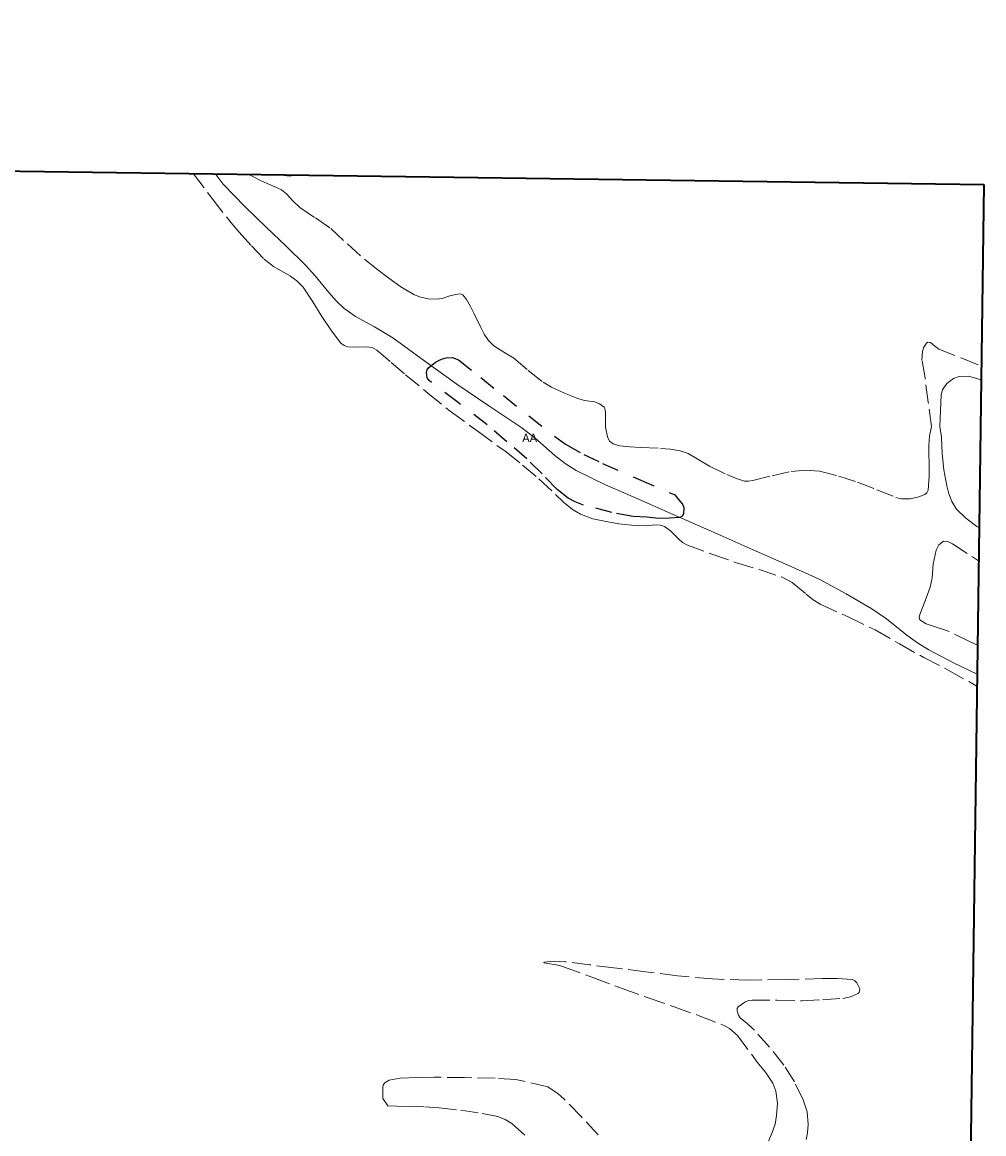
# Model space of a CAD drawing. Header units: metres. Extents: x 397317 to 400830, y 4588008 to 4590370.
# Tile 88 of 88: x 400542 to 400830, y 4590037 to 4590370. Entities that reach past the tile are written whole.
import ezdxf
from ezdxf.enums import TextEntityAlignment as Align

# ---------------------------------------------------------------- set-up
doc = ezdxf.new("R2010")
doc.units = ezdxf.units.M
doc.header["$MEASUREMENT"] = 0
doc.linetypes.add('bt5mv20_nopinta', pattern=[10, 5, -5])
doc.linetypes.add('bt5mv20_tlin1', pattern=[7, 5.25, -1.75])
for name, color, linetype, lineweight in [('ARB01_CN', 7, 'Continuous', 15), ('ARB01_LN', 7, 'Continuous', 15), ('FLU01_LN', 7, 'Continuous', 15), ('PAR01_LN', 7, 'Continuous', 15), ('VIR01_LN', 7, 'Continuous', 15)]:
    doc.layers.add(name, color=color, linetype=linetype, lineweight=lineweight)
doc.styles.add('034', font='txt')

msp = doc.modelspace()

# ---------------------------------------------------------------- linework, layer by layer
at = {"layer": 'ARB01_LN', "color": 3, "linetype": 'bt5mv20_nopinta', "lineweight": 25}
msp.add_polyline3d([(400737.67, 4590228.31, 194.7), (400738.83, 4590226.95, 194.8), (400739.99, 4590225.59, 194.87), (400740.43, 4590224.57, 194.88), (400740.31, 4590222.69, 194.88), (400739.9, 4590221.96, 194.87), (400739.26, 4590221.59, 194.87), (400736.09, 4590221.35, 194.81), (400732.93, 4590221.26, 194.87), (400729.3, 4590221.64, 195.22), (400725.18, 4590221.87, 195.68), (400718.84, 4590223.03, 195.98), (400710.33, 4590225.29, 196.28), (400707.79, 4590226.23, 196.43), (400705.74, 4590227.4, 196.64), (400702.46, 4590230, 197.13), (400697.92, 4590234.63, 197.92), (400693.32, 4590239.16, 198.46), (400687.37, 4590244.26, 198.7), (400681.43, 4590249.35, 198.91), (400672.78, 4590256.02, 199.48), (400664.08, 4590262.57, 200), (400663.5, 4590263.38, 200.01), (400663.27, 4590264.99, 199.97), (400663.48, 4590265.78, 199.95), (400663.91, 4590266.43, 199.94), (400665.96, 4590268.07, 200), (400667.74, 4590268.99, 200.1), (400669.12, 4590269.43, 200.17), (400671.11, 4590269.53, 200.26), (400672.83, 4590268.81, 200.26), (400679.57, 4590263.46, 199.41), (400686.32, 4590258.08, 198.42), (400693.94, 4590251.99, 198.07), (400701.6, 4590245.92, 197.64), (400704.99, 4590243.51, 197.24), (400710.4, 4590240.43, 196.5), (400716.05, 4590237.78, 195.94), (400726.86, 4590233.05, 195.32), (400737.67, 4590228.31, 194.7)], dxfattribs=at)
at = {"layer": 'FLU01_LN', "color": 150, "linetype": 'Continuous', "lineweight": 15}
msp.add_polyline3d([(400600.06, 4590324.55, 208.27), (400600.5, 4590323.8, 208.17), (400602.35, 4590321.42, 207.83), (400608.75, 4590314.87, 206.93), (400615.28, 4590308.5, 205.98), (400621.15, 4590302.85, 205.01), (400627.01, 4590297.2, 204.03), (400629.93, 4590294.01, 203.51), (400634.02, 4590288.94, 202.73), (400636.16, 4590286.5, 202.34), (400638.52, 4590284.26, 201.95), (400642.01, 4590281.78, 201.53), (400647.68, 4590278.68, 201.1), (400653.22, 4590275.4, 200.67), (400662.8, 4590268.43, 199.66), (400672.41, 4590261.5, 198.69), (400681.99, 4590255.06, 198.11), (400691.6, 4590248.65, 197.54), (400695.75, 4590245.4, 197.15), (400701.71, 4590240.13, 196.56), (400704.81, 4590237.7, 196.27), (400708.16, 4590235.64, 195.98), (400716.98, 4590231.39, 195.26), (400725.93, 4590227.42, 194.54), (400737.25, 4590222.43, 193.82), (400748.57, 4590217.44, 193.3), (400762.15, 4590211.47, 192.69), (400775.74, 4590205.5, 192.21), (400781.15, 4590202.95, 192.07), (400789.05, 4590198.7, 191.87), (400796.81, 4590194.16, 191.67), (400801.14, 4590191.2, 191.55), (400807.32, 4590186.31, 191.38), (400810.48, 4590183.97, 191.3), (400813.82, 4590181.92, 191.21), (400821.3, 4590178.03, 190.91), (400828.33, 4590174.57, 190.51)], dxfattribs=at)
at = {"layer": 'PAR01_LN', "color": 3, "linetype": 'bt5mv20_tlin1', "lineweight": 15}
for points in [[(400593.33, 4590324.64, 209.71), (400593.43, 4590324.5, 209.7), (400598.99, 4590317.12, 209.11), (400604.7, 4590309.86, 208.45), (400607.06, 4590307.01, 207.98), (400610.77, 4590302.94, 206.9), (400614.59, 4590299, 206.07), (400617.41, 4590296.8, 205.84), (400622.19, 4590294.06, 205.6), (400624.42, 4590292.52, 205.47), (400626.29, 4590290.61, 205.29), (400629.15, 4590286.22, 204.85), (400631.87, 4590281.74, 204.41), (400634.55, 4590277.75, 204.09), (400637.49, 4590273.91, 203.77), (400638.55, 4590273.08, 203.6), (400639.67, 4590272.71, 203.38), (400641.89, 4590272.59, 202.88), (400645.41, 4590272.72, 202.13), (400647.03, 4590272.47, 201.86), (400648.42, 4590271.74, 201.74), (400652.7, 4590268.03, 201.7), (400656.99, 4590264.34, 201.68), (400663.66, 4590258.84, 201.63), (400670.38, 4590253.41, 201.41), (400678.73, 4590247.29, 200.4), (400687.11, 4590241.21, 199.17), (400692.08, 4590237.23, 198.58), (400696.98, 4590233.17, 197.99), (400701.92, 4590228.5, 197.17), (400704.38, 4590226.14, 196.76), (400707.07, 4590223.92, 196.44), (400709.39, 4590222.54, 196.32), (400713.18, 4590221.21, 196.27), (400717.13, 4590220.36, 196.21), (400720.94, 4590219.65, 196.11), (400724.76, 4590219.25, 195.86), (400727.2, 4590219.17, 195.58), (400729.65, 4590219.09, 195.29), (400731.54, 4590219.32, 195.11), (400733.44, 4590219.23, 194.94), (400734.61, 4590218.85, 194.84), (400736.38, 4590217.6, 194.7), (400738.78, 4590215.15, 194.52), (400740.05, 4590214.05, 194.44), (400741.48, 4590213.26, 194.38), (400748.81, 4590210.58, 194.16), (400756.2, 4590208.02, 193.92), (400762.97, 4590205.94, 193.64), (400769.71, 4590203.74, 193.35), (400772.85, 4590202.05, 193.22), (400777.07, 4590198.63, 193.03), (400779.2, 4590196.93, 192.93), (400781.48, 4590195.51, 192.83), (400789.64, 4590191.76, 192.27), (400797.75, 4590187.89, 191.7), (400805.03, 4590183.69, 191.35), (400812.35, 4590179.58, 191.01), (400819.71, 4590175.78, 190.65), (400828.28, 4590171.02, 190.31)], [(400609.93, 4590324.41, 210.28), (400610.76, 4590323.95, 210.26), (400613.95, 4590322.38, 210.26), (400616.87, 4590321.08, 210.48), (400619.76, 4590319.71, 210.72), (400621.29, 4590318.57, 210.77), (400623.24, 4590316.42, 210.8), (400625.29, 4590314.4, 210.77), (400629.95, 4590311.31, 210.6), (400634.54, 4590308.11, 210.33), (400639.59, 4590303.52, 209.89), (400644.66, 4590298.94, 209.34), (400648.29, 4590296.07, 208.85), (400651.99, 4590293.27, 208.35), (400655.58, 4590290.72, 207.91), (400659.52, 4590288.4, 207.61), (400661.22, 4590287.68, 207.56), (400663.81, 4590287.1, 207.48), (400666.4, 4590286.96, 207.41), (400667.94, 4590287.18, 207.37), (400670.24, 4590287.94, 207.3), (400672.54, 4590288.52, 207.24), (400673.37, 4590288.6, 207.21), (400674.13, 4590288.31, 207.14), (400675.27, 4590286.93, 206.9), (400676.45, 4590284.79, 206.5), (400677.51, 4590282.62, 206.1), (400679.52, 4590278.5, 205.41), (400680.56, 4590276.47, 205.08), (400681.84, 4590274.55, 204.78), (400683.5, 4590272.95, 204.53), (400686.49, 4590271.12, 204.27), (400689.47, 4590269.27, 204.06), (400693.78, 4590265.61, 203.79), (400698.23, 4590262.09, 203.49), (400700.72, 4590260.63, 203.27), (400704.64, 4590258.84, 202.91), (400708.61, 4590257.18, 202.55), (400710.59, 4590256.65, 202.4), (400713.69, 4590256.2, 202.18), (400715.17, 4590255.65, 202.08), (400716.53, 4590254.61, 201.99), (400716.87, 4590253.82, 201.99), (400716.91, 4590252.97, 201.98), (400716.93, 4590250.8, 201.78), (400716.98, 4590248.63, 201.57), (400717.51, 4590245.73, 201.4), (400718.14, 4590244.48, 201.32), (400719.22, 4590243.64, 201.24), (400721.26, 4590243.04, 201.12), (400724.34, 4590242.73, 200.96), (400727.43, 4590242.57, 200.82), (400733.42, 4590242.26, 200.73), (400736.4, 4590242.06, 200.73), (400739.36, 4590241.58, 200.7), (400741.68, 4590240.74, 200.62), (400744.9, 4590238.82, 200.46), (400748.14, 4590236.9, 200.34), (400753.26, 4590234.4, 200.44), (400755.87, 4590233.31, 200.52), (400758.56, 4590232.49, 200.5), (400759.84, 4590232.46, 200.45), (400761.13, 4590232.69, 200.39), (400766.87, 4590234.08, 200.08), (400772.63, 4590235.39, 199.77), (400776.87, 4590235.77, 199.76), (400781.1, 4590235.42, 199.77), (400786.85, 4590233.96, 199.43), (400792.5, 4590232.14, 199.12), (400798.27, 4590229.85, 198.97), (400804.01, 4590227.56, 198.82), (400805.68, 4590227.19, 198.78), (400808.3, 4590227.2, 198.71), (400810.91, 4590227.75, 198.65), (400812.63, 4590228.44, 198.61), (400813.3, 4590228.99, 198.6), (400813.66, 4590229.73, 198.6), (400813.97, 4590233.82, 198.74), (400813.92, 4590237.91, 198.96), (400813.89, 4590240.51, 199.1), (400813.87, 4590243.1, 199.26), (400814.07, 4590245.98, 199.49), (400814.64, 4590248.82, 199.81), (400813.69, 4590256.1, 200.8), (400812.74, 4590263.37, 201.78), (400811.79, 4590268.71, 202.61), (400811.93, 4590271.34, 203.02), (400812.39, 4590272.6, 203.19), (400813.2, 4590273.8, 203.32), (400813.6, 4590274.09, 203.35), (400814.36, 4590273.96, 203.38), (400815.57, 4590272.95, 203.36), (400816.82, 4590272.02, 203.33), (400823.74, 4590269.26, 203.24), (400829.59, 4590266.93, 203.12)], [(400624.33, 4590324.21, 211.33), (400623.5, 4590324, 211.23), (400622.05, 4590323.85, 211.03), (400620.62, 4590324.05, 210.84), (400620.21, 4590324.26, 210.77)], [(400828.93, 4590218.44, 199.97), (400828.25, 4590218.88, 199.99), (400824.99, 4590221.32, 200.07), (400822.18, 4590224.09, 200.15), (400820.74, 4590226.36, 200.21), (400819.84, 4590228.69, 200.27), (400819.25, 4590231.07, 200.33), (400818.41, 4590235.85, 200.45), (400817.91, 4590240.7, 200.54), (400817.64, 4590245.59, 200.57), (400817.15, 4590248.8, 200.53), (400817.38, 4590253.58, 200.72), (400817.6, 4590258.36, 200.91), (400817.95, 4590259.81, 200.95), (400819.3, 4590261.7, 200.96), (400821.28, 4590263.17, 200.94), (400823.01, 4590263.84, 200.93), (400825.72, 4590263.95, 200.92), (400828.3, 4590263.23, 200.87), (400829.54, 4590262.69, 200.83)], [(400828.45, 4590183.31, 193.57), (400826.25, 4590184.35, 193.57), (400819.2, 4590187.75, 193.56), (400815.12, 4590189, 193.56), (400813.09, 4590189.71, 193.56), (400811.16, 4590190.87, 193.56), (400810.94, 4590191.64, 193.56), (400811.19, 4590192.52, 193.57), (400812.77, 4590196.62, 193.75), (400814.29, 4590200.73, 193.94), (400814.82, 4590203.44, 194.08), (400815.21, 4590207.62, 194.3), (400816.05, 4590211.79, 194.4), (400816.9, 4590213.38, 194.4), (400818.22, 4590214.42, 194.4), (400819.6, 4590214.35, 194.4), (400820.94, 4590213.67, 194.4), (400826.93, 4590209.76, 194.3), (400828.79, 4590208.54, 194.24)], [(400768.42, 4590076.89, 198.13), (400775.89, 4590076.78, 197.4), (400781.97, 4590077.05, 196.33), (400788.04, 4590077.46, 195.27), (400790.42, 4590077.96, 194.89), (400792.66, 4590078.89, 194.52), (400793.03, 4590079.26, 194.43), (400793.14, 4590080.32, 194.27), (400792.31, 4590082.17, 194.05), (400791.63, 4590082.86, 193.95), (400790.88, 4590083.17, 193.85), (400786.45, 4590083.4, 193.74), (400782.02, 4590083.4, 194.08), (400770.78, 4590083.08, 195.01), (400759.55, 4590082.93, 195.96), (400749, 4590083.3, 196.85), (400738.49, 4590084.24, 197.78), (400728.96, 4590085.43, 198.94), (400719.45, 4590086.62, 200.23), (400712.12, 4590087.53, 201.1), (400704.78, 4590088.44, 201.96), (400701.57, 4590088.58, 202.6), (400698.64, 4590088.32, 203.13), (400698.36, 4590088.21, 203.16), (400698.55, 4590088.11, 203.18), (400699.63, 4590087.89, 203.2), (400702.15, 4590087.48, 203.2), (400703.4, 4590087.23, 203.19), (400704.39, 4590086.96, 203.18), (400713.17, 4590083.68, 203.1), (400721.97, 4590080.43, 202.96), (400729.73, 4590077.66, 202.78), (400737.5, 4590074.9, 202.59), (400745.03, 4590072.28, 202.42), (400752.49, 4590069.36, 202.26), (400754.1, 4590068.46, 202.23), (400756.51, 4590066.34, 202.2), (400762.45, 4590058.31, 202.27), (400764.89, 4590055.33, 202.51), (400767.08, 4590052.06, 202.77), (400768.01, 4590049.72, 202.8), (400768.46, 4590046.06, 202.75), (400768.23, 4590042.41, 202.77), (400767.75, 4590039.82, 202.91), (400766.91, 4590037.25, 203.05), (400765.63, 4590034.17, 203.04)], [(400777.09, 4590035.23, 199.21), (400777.51, 4590037.2, 199.41), (400777.71, 4590039.65, 199.47), (400777.35, 4590043.43, 199.48), (400776.22, 4590047.08, 199.53), (400773.62, 4590052.44, 199.8), (400770.43, 4590057.44, 200.02), (400766.11, 4590062.85, 200.08), (400761.58, 4590067.98, 200.04), (400759.46, 4590069.85, 200), (400757.3, 4590071.67, 199.93), (400756.78, 4590072.4, 199.9), (400756.38, 4590073.75, 199.84), (400756.44, 4590074.4, 199.79), (400756.75, 4590074.94, 199.74), (400758.66, 4590076.38, 199.27), (400759.76, 4590076.8, 198.97), (400760.92, 4590076.98, 198.75), (400768.42, 4590076.89, 198.13)], [(400714.74, 4590036.61, 204.68), (400709.71, 4590041.96, 204.96), (400704.59, 4590047.27, 204.68), (400702.74, 4590048.92, 204.73), (400699.69, 4590051, 204.98), (400690.06, 4590053.21, 204.89), (400683.82, 4590053.53, 204.64), (400674.67, 4590053.73, 204.86), (400665.53, 4590053.85, 204.98), (400660.45, 4590053.78, 204.76), (400655.38, 4590053.52, 204.38), (400652.08, 4590052.93, 204.12), (400650.76, 4590052.19, 203.98), (400650.36, 4590051.66, 203.91), (400650.21, 4590051.01, 203.83), (400650.19, 4590049.27, 203.64), (400650.17, 4590047.52, 203.44), (400651.68, 4590045.26, 202.59), (400657.24, 4590045.1, 201.88), (400662.81, 4590044.94, 201.17), (400667.09, 4590044.69, 200.81), (400673.52, 4590043.94, 200.67), (400679.95, 4590042.99, 200.38), (400684.61, 4590042.04, 199.69), (400686.82, 4590041.22, 199.31), (400688.88, 4590040.02, 199.04), (400692.94, 4590036.34, 198.69)]]:
    msp.add_polyline3d(points, dxfattribs=at)
at = {"layer": 'VIR01_LN', "color": 7, "linetype": 'Continuous', "lineweight": 35, "flags": 128}
msp.add_lwpolyline([(397350.28, 4590369.96), (400830.34, 4590321.33), (400798.6, 4588008.28), (397317.41, 4588056.91)], close=True, dxfattribs=at)

# ---------------------------------------------------------------- texts
at = {"layer": 'ARB01_CN', "color": 251, "linetype": 'Continuous', "lineweight": 0, "style": '034'}
msp.add_text('AA', height=2.5, dxfattribs=at).set_placement((400694.2, 4590245.39), align=Align.MIDDLE_CENTER)

doc.saveas('drawing.dxf')
